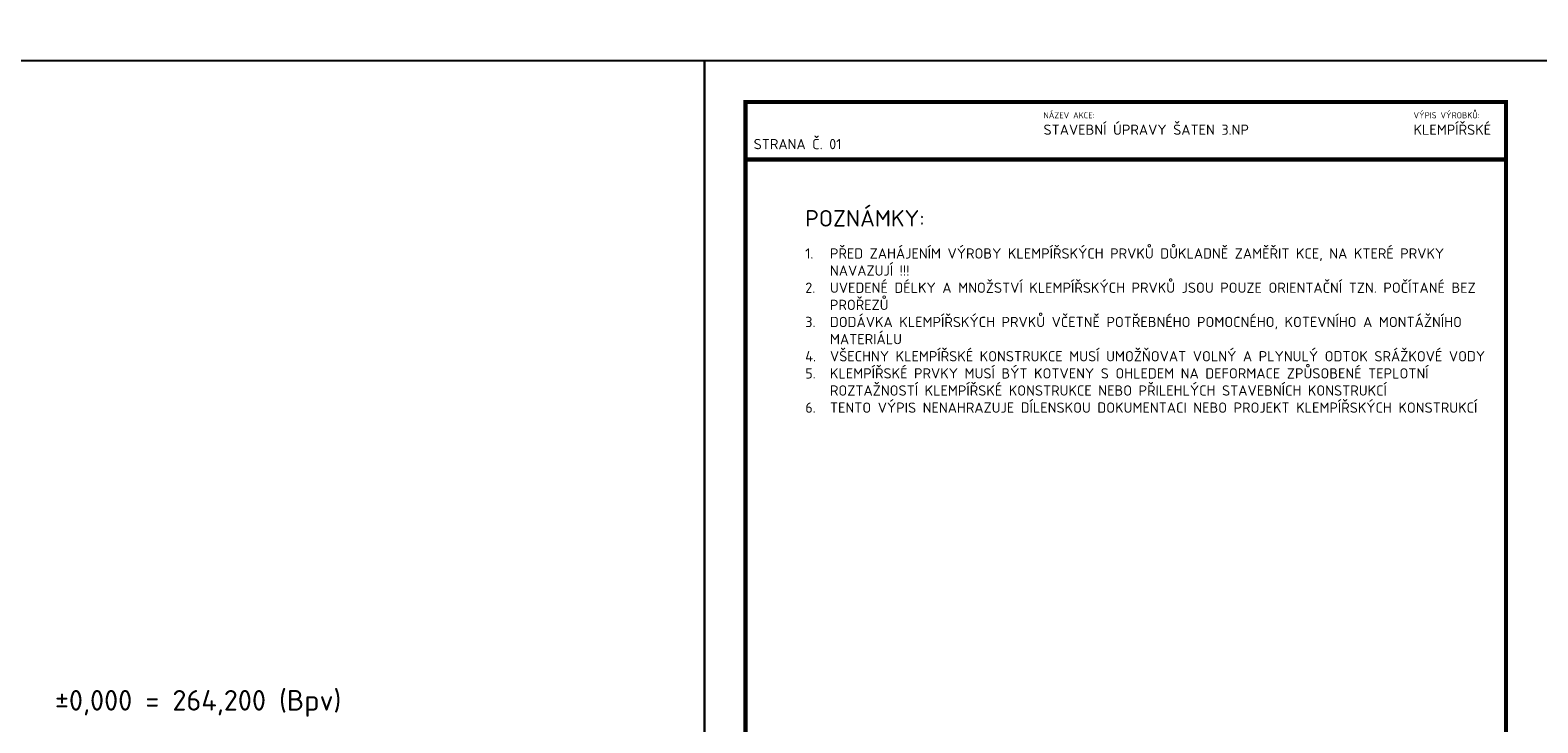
# Model space of a CAD drawing. Header units: millimetres. Extents: x -15250 to 1651995, y -140807 to 78716.
# Tile 22 of 45: x 50462 to 54129, y -97341 to -95656. Entities that reach past the tile are written whole.
import ezdxf

# ---------------------------------------------------------------- set-up
doc = ezdxf.new("R2010")
doc.units = ezdxf.units.MM
doc.header["$LTSCALE"] = 100
doc.layers.add('010-popis', color=16, linetype='Continuous', lineweight=9)
doc.layers.add('030-PBR popis', color=12, linetype='Continuous', lineweight=9)
doc.styles.add('ISOCPEUR', font='isocpeur.ttf')
doc.styles.add('ROMANS8_PGN', font='isocpeur.ttf')

msp = doc.modelspace()

# ---------------------------------------------------------------- linework, layer by layer
for points in [[(50002, -95730.6), (50002, -98700.6), (52102, -98700.6), (52102, -95730.6)], [(52102, -98700.6), (54202, -98700.6), (54202, -95730.6), (52102, -95730.6)]]:
    msp.add_lwpolyline(points, close=True)
at = {"const_width": 10}
msp.add_lwpolyline([(52202, -98600.6), (52202, -95830.6), (54052, -95830.6), (54052, -98600.6)], close=True, dxfattribs=at)
msp.add_lwpolyline([(54052, -95970.6), (52202, -95970.6)], dxfattribs=at)

# ---------------------------------------------------------------- texts
at = {"color": 7, "style": 'ISOCPEUR'}
msp.add_text('%%P0,000 = 264,200 (Bpv)', height=50, dxfattribs=at).set_placement((50522.3, -97311.3))
at = {"layer": '010-popis'}
for s, height, style, p in [('NÁZEV AKCE:', 15, 'ROMANS8_PGN', (52927, -95870.6)), ('VÝPIS VÝROBKŮ:', 15, 'ISOCPEUR', (53827, -95870.6)), ('STRANA Č. 01', 25, 'ISOCPEUR', (52222, -95945.6)), ('POZNÁMKY:', 40, 'ISOCPEUR', (52347.5, -96133.7))]:
    msp.add_text(s, height=height, dxfattribs=dict(at, style=style)).set_placement(p)
at = {"layer": '010-popis', "attachment_point": 1, "style": 'ISOCPEUR'}
for s, insert, char_height, width in [('STAVEBNÍ ÚPRAVY ŠATEN 3.NP', (52927, -95885.6), 25, 793.27), ('KLEMPÍŘSKÉ', (53827, -95885.6), 25, 793.27), ('\\pi-60,l60,t60;{\\H1.25x;1.^IPŘED ZAHÁJENÍM VÝROBY KLEMPÍŘSKÝCH PRVKŮ DŮKLADNĚ ZAMĚŘIT KCE, NA KTERÉ PRVKY NAVAZUJÍ !!!\\P2.^IUVEDENÉ DÉLKY A MNOŽSTVÍ KLEMPÍŘSKÝCH PRVKŮ JSOU POUZE ORIENTAČNÍ TZN. POČÍTANÉ BEZ PROŘEZŮ\\P3.^IDODÁVKA KLEMPÍŘSKÝCH PRVKŮ VČETNĚ POTŘEBNÉHO POMOCNÉHO, KOTEVNÍHO A MONTÁŽNÍHO MATERIÁLU\\P4.^IVŠECHNY KLEMPÍŘSKÉ KONSTRUKCE MUSÍ UMOŽŇOVAT VOLNÝ A PLYNULÝ ODTOK SRÁŽKOVÉ VODY\\P5.^IKLEMPÍŘSKÉ PRVKY MUSÍ BÝT KOTVENY S OHLEDEM NA DEFORMACE ZPŮSOBENÉ TEPLOTNÍ ROZTAŽNOSTÍ KLEMPÍŘSKÉ KONSTRUKCE NEBO PŘILEHLÝCH STAVEBNÍCH KONSTRUKCÍ\\P6.^ITENTO VÝPIS NENAHRAZUJE DÍLENSKOU DOKUMENTACI NEBO PROJEKT KLEMPÍŘSKÝCH KONSTRUKCÍ\\H1.4x; \\H0.71429x;                \\H0.80003x;                 }', (52347.5, -96186.7), 20, 1632.779)]:
    msp.add_mtext(s, dxfattribs=dict(at, insert=insert, char_height=char_height, width=width))
at = {"layer": '030-PBR popis', "color": 7, "linetype": 'ByBlock', "insert": (48045.2, -33900), "char_height": 400, "attachment_point": 1, "line_spacing_factor": 1.8, "style": 'ISOCPEUR'}
msp.add_mtext_dynamic_manual_height_columns('{\\H2x;LEGENDA PO - PBŘ:}\\P\\pl4000;HRANICE POŽÁRNÍHO ÚSEKU\\PEPS SE SAMOČINNÝMI A TLAČÍTKOVÝMI HLÁSIČI VIZ. PROJEKT EPS\\PNOUZOVÉ OSVĚTLENÍ\\PPŘENOSNÉ HASICÍ PŘÍSTROJE (SPECIFIKACE DLE POŽÁRNÍ ZPRÁVY)\\PVNITŘNÍ POŽÁRNÍ HYDRANTOVÁ SKŘÍŇ (BÍLÁ; PHP, D 30 m, EPS)\\PVÝCHOD NA VOLNÉ PROSTRANSTVÍ\\PSMĚR ÚNIKU (DOPLNĚNÝ O POČET UNIKAJÍCÍCH OSOB) \\PAKUSTICKÉ POPLACHOVÉ ZAŘÍZENÍ\\POZNAČENÍ POŽÁRNÍHO ÚSEKU\\PNEJNIŽŠÍ POŽADOVANÁ POŽÁRNÍ ODOLNOST VODOROVNÉ KONSTRUKCE\\PNEJNIŽŠÍ POŽADOVANÁ POŽÁRNÍ ODOLNOST SVISLÉ KONSTRUKCE\\PNEJNIŽŠÍ POŽADOVANÁ POŽÁRNÍ ODOLNOST POŽÁRNÍHO UZÁVĚRU', width=26908.954, gutter_width=2000, heights=[0], dxfattribs=at)

doc.saveas('drawing.dxf')
